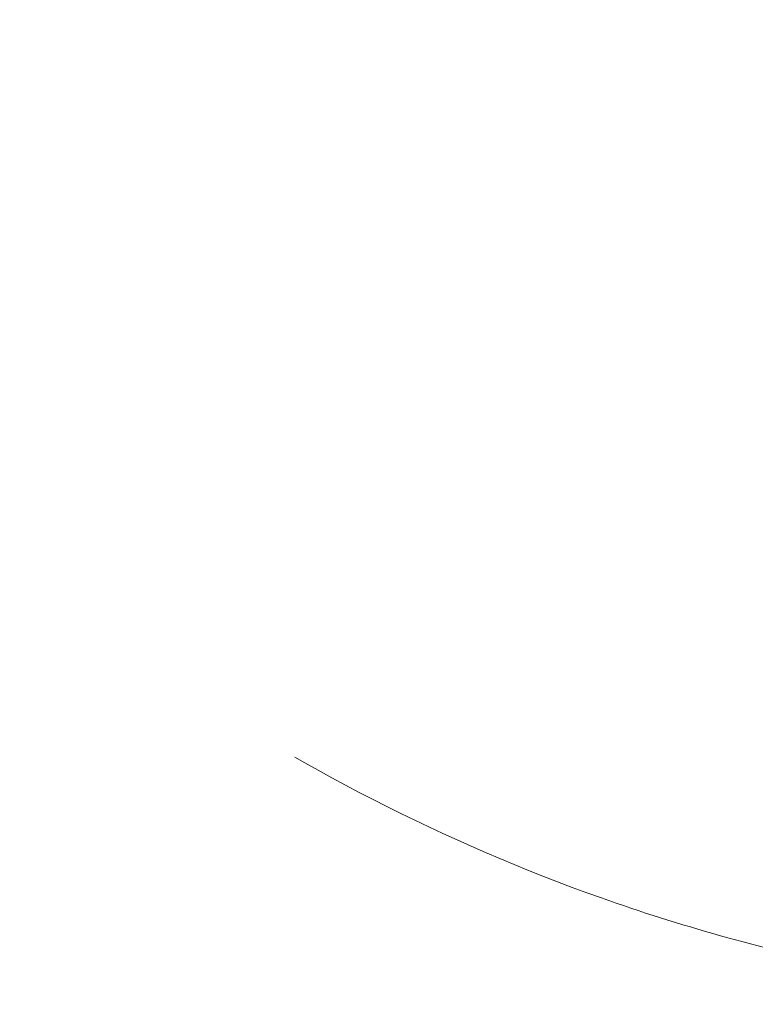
# Model space of a CAD drawing. Header units: millimetres. Extents: x -5460 to 47962, y 30005 to 103451.
# Tile 17 of 63: x 9175 to 9624, y 43909 to 44510. Entities that reach past the tile are written whole.
import ezdxf

# ---------------------------------------------------------------- set-up
doc = ezdxf.new("R2010")
doc.units = ezdxf.units.MM
doc.linetypes.add('ADSK_Штрих', pattern=[300, 200, -100])
doc.linetypes.add('Штрих', pattern=[635, 317.5, -317.5])
doc.layers.add('A-DOOR-____-HDLN', color=5, linetype='ADSK_Штрих', lineweight=18, true_color=0x0000ff)
doc.layers.add('A-DOOR-____-OTLN', color=7, linetype='Continuous', lineweight=9)

# ---------------------------------------------------------------- blocks, each defined once
blk = doc.blocks.new('АРФ_Дверь_Из_01 - Витраж ост_EI_Л_-9417210-ВКК_01_К1_З_ЭОМ_кабель_')
at = {"layer": 'A-DOOR-____-HDLN', "color": 161, "linetype": 'Штрих', "true_color": 0xaaaaff}
blk.add_arc((-574.5, -19), 1134.4, 298.03042, 0, dxfattribs=at)
blk = doc.blocks.new('Наметкина 10_РД_АРФ_К1_R21_rvt-1-ВКК_01_К1_З_ЭОМ_кабель_')
at = {"layer": 'A-DOOR-____-OTLN', "color": 253, "lineweight": 9, "true_color": 0xaaaaaa, "rotation": 269.9999999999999}
blk.add_blockref('АРФ_Дверь_Из_01 - Витраж ост_EI_Л_-9417210-ВКК_01_К1_З_ЭОМ_кабель_', (7950, 43587.5), dxfattribs=at)

msp = doc.modelspace()

# ---------------------------------------------------------------- block references
at = {"lineweight": 5}
msp.add_blockref('Наметкина 10_РД_АРФ_К1_R21_rvt-1-ВКК_01_К1_З_ЭОМ_кабель_', (1977.65, 881.21), dxfattribs=at)

doc.saveas('drawing.dxf')
